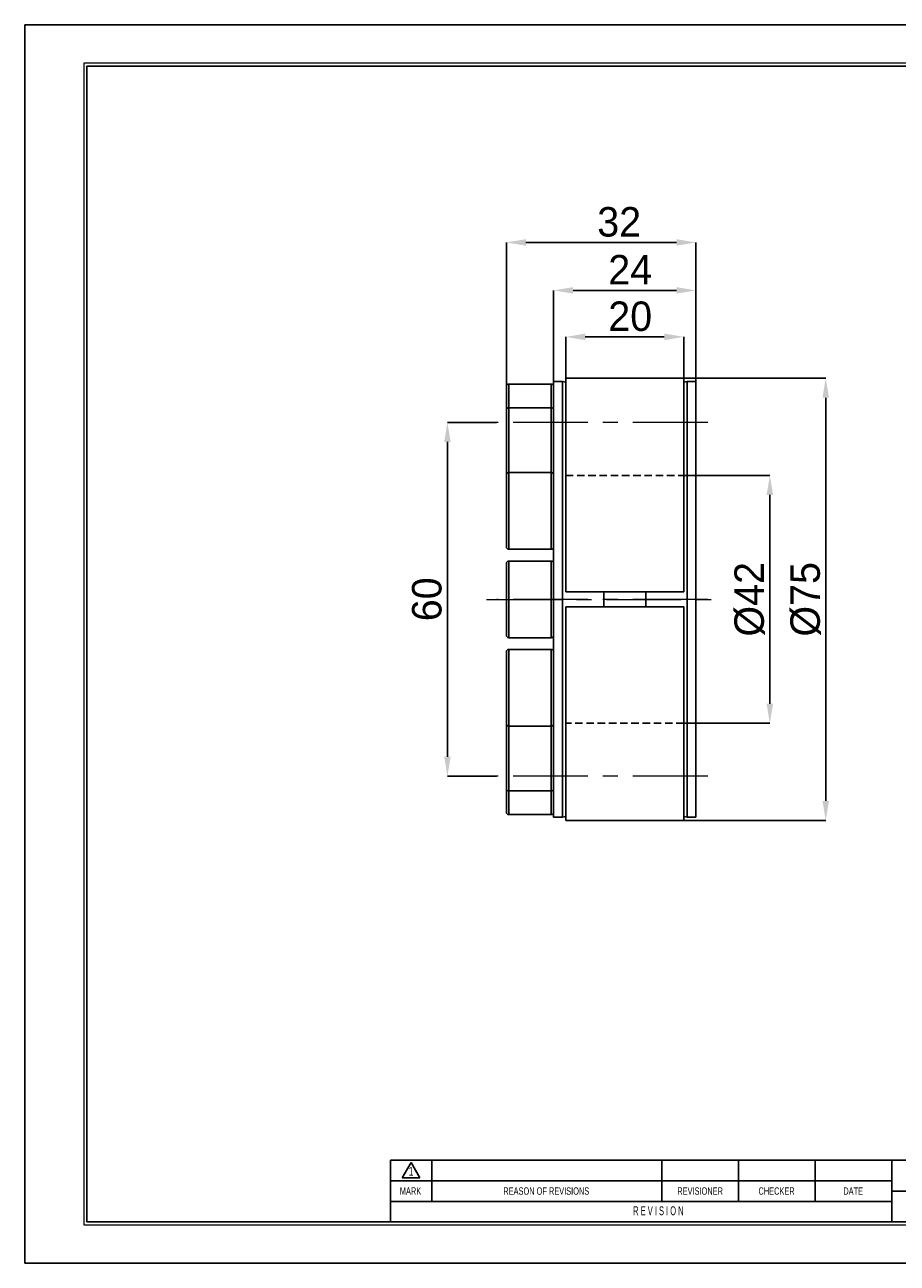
# Model space of a CAD drawing. Header units: millimetres. Extents: x 0 to 297, y 0 to 210.
# Tile 1 of 2: x 0 to 148, y 0 to 210. Entities that reach past the tile are written whole.
import ezdxf
from ezdxf.enums import TextEntityAlignment as Align

# ---------------------------------------------------------------- set-up
doc = ezdxf.new("R2010")
doc.units = ezdxf.units.MM
doc.header["$PDSIZE"] = -1
doc.linetypes.add('CENTERX2', pattern=[20.32, 12.7, -2.54, 2.54, -2.54])
doc.linetypes.add('HIDDEN', pattern=[1.905, 1.27, -0.635])
for name, color, linetype in [('가상선', 2, 'HIDDEN'), ('문자', 7, 'Continuous'), ('중심선', 1, 'CENTERX2')]:
    doc.layers.add(name, color=color, linetype=linetype)
doc.layers.add('치수선', color=5, linetype='Continuous', lineweight=15)
doc.styles.add('SLDTEXTSTYLE0', font='TXT', dxfattribs={"width": 0.75})
doc.styles.add('SLDTEXTSTYLE2', font='TXT', dxfattribs={"width": 0.75, "bigfont": 'bigfont'})
doc.styles.add('SLDTEXTSTYLE8', font='TXT', dxfattribs={"width": 0.633333})
doc.dimstyles.new('SLDDIMSTYLE0', dxfattribs={"dimtxt": 3.5, "dimasz": 3.302, "dimexe": 0, "dimexo": 0.0625, "dimgap": 0.875, "dimtad": 1, "dimrnd": 1e-09, "dimzin": 12, "dimdsep": 46, "dimtxsty": 'SLDTEXTSTYLE0', "dimsah": 1, "dimcen": 0.09, "dimadec": 0, "dimazin": 3, "dimtfac": 1, "dimtofl": 0, "dimtmove": 0, "dimatfit": 3, "dimfxl": 1, "dimfrac": 2, "dimtolj": 1, "dimtzin": 12, "dimarcsym": 0})
doc.dimstyles.new('SLDDIMSTYLE1', dxfattribs={"dimtxt": 3.5, "dimasz": 3.302, "dimexe": 0, "dimexo": 0.0625, "dimgap": 0.875, "dimtad": 1, "dimrnd": 1e-09, "dimzin": 12, "dimdsep": 46, "dimtxsty": 'SLDTEXTSTYLE0', "dimsah": 1, "dimcen": 0.09, "dimadec": 0, "dimazin": 3, "dimtfac": 1, "dimtmove": 0, "dimatfit": 0, "dimfxl": 1, "dimfrac": 2, "dimtolj": 1, "dimtzin": 12, "dimarcsym": 0})
doc.dimstyles.new('SLDDIMSTYLE2', dxfattribs={"dimtxt": 3.5, "dimasz": 3.302, "dimexe": 0, "dimexo": 0.0625, "dimgap": 0.875, "dimtad": 1, "dimdec": 0, "dimrnd": 1e-09, "dimzin": 12, "dimdsep": 46, "dimtxsty": 'SLDTEXTSTYLE0', "dimsah": 1, "dimcen": 0.09, "dimadec": 0, "dimazin": 3, "dimtfac": 1, "dimtofl": 0, "dimtmove": 0, "dimatfit": 3, "dimfxl": 1, "dimfrac": 2, "dimtolj": 1, "dimtzin": 12, "dimarcsym": 0})

# ---------------------------------------------------------------- blocks, each defined once
blk = doc.blocks.new('AAAA')
at = {"color": 250, "true_color": 0x191924}
for p, q in [((-298.87, 124.28), (-595.87, 124.28)), ((-595.87, 124.28), (-595.87, -85.72)), ((-595.87, -85.72), (-298.87, -85.72))]:
    blk.add_line(p, q, dxfattribs=at)
at = {"lineweight": 0}
for p, q in [((-305.37, 117.78), (-585.87, 117.78)), ((-585.87, 117.78), (-585.87, -79.22)), ((-585.87, -79.22), (-305.37, -79.22))]:
    blk.add_line(p, q, dxfattribs=at)
for p, q in [((-305.87, 117.28), (-585.37, 117.28)), ((-585.37, 117.28), (-585.37, -78.72)), ((-435.87, -68.22), (-533.87, -68.22)), ((-533.87, -68.22), (-533.87, -78.72)), ((-531.87, -71.21), (-530.37, -68.61)), ((-530.37, -68.61), (-528.87, -71.21)), ((-526.87, -68.22), (-526.87, -75.22)), ((-487.87, -68.22), (-487.87, -75.22)), ((-474.87, -68.22), (-474.87, -75.22)), ((-461.87, -68.22), (-461.87, -75.22)), ((-448.87, -68.22), (-448.87, -78.72)), ((-531.87, -71.21), (-528.87, -71.21)), ((-448.87, -71.72), (-533.87, -71.72)), ((-448.87, -75.22), (-533.87, -75.22)), ((-448.87, -73.52), (-435.87, -73.52)), ((-585.37, -78.72), (-305.87, -78.72))]:
    blk.add_line(p, q)
at = {"color": 250, "true_color": 0x191924, "width": 0.75}
for tag, height, style, p in [('TITLE', 2.5, 'SLDTEXTSTYLE2', (-358.7, -62.04)), ('도번', 2.5, 'SLDTEXTSTYLE2', (-344.69, -70.81)), ('필렛', 1.15, 'SLDTEXTSTYLE0', (-416.62, -75.73)), ('SCALE', 1.2, 'SLDTEXTSTYLE0', (-342.09, -76.51)), ('DATE', 1.2, 'SLDTEXTSTYLE0', (-318.85, -76.56)), ('모따기', 1.15, 'SLDTEXTSTYLE0', (-416.62, -78.33))]:
    blk.add_attdef(tag, text='', height=height, dxfattribs=dict(at, style=style)).set_placement(p, align=Align.BOTTOM_LEFT)
at = {"layer": '문자', "attachment_point": 2}
for s, insert, char_height, style in [('1', (-530.38, -69.37), 1.5, 'SLDTEXTSTYLE0'), ('MARK', (-530.48, -72.85), 1.25, 'SLDTEXTSTYLE0'), ('REASON OF REVISIONS', (-507.46, -72.85), 1.25, 'SLDTEXTSTYLE0'), ('REVISIONER', (-481.38, -72.85), 1.25, 'SLDTEXTSTYLE0'), ('CHECKER', (-468.42, -72.85), 1.25, 'SLDTEXTSTYLE0'), ('DATE', (-455.43, -72.85), 1.25, 'SLDTEXTSTYLE0'), ('R E V I S I O N', (-488.46, -76.07), 1.5, 'SLDTEXTSTYLE8')]:
    blk.add_mtext(s, dxfattribs=dict(at, insert=insert, char_height=char_height, style=style))
blk = doc.blocks.new('_D')
at = {"layer": 'Defpoints', "color": 0}
for p in [(111.75, 133.63), (111.75, 91.63), (126.34, 91.63)]:
    blk.add_point(p, dxfattribs=at)
at = {"layer": '치수선', "color": 0, "lineweight": -2}
for p, q in [((111.81, 133.63), (126.34, 133.63)), ((126.34, 130.33), (126.34, 94.94)), ((111.81, 91.63), (126.34, 91.63))]:
    blk.add_line(p, q, dxfattribs=at)
at = {"layer": '치수선', "color": 0}
for points in [[(125.79, 130.33), (126.89, 130.33), (126.34, 133.63)], [(125.79, 94.94), (126.89, 94.94), (126.34, 91.63)]]:
    blk.add_solid(points, dxfattribs=at)
at = {"layer": '치수선', "color": 3, "insert": (120.33, 112.64), "char_height": 5, "attachment_point": 2, "rotation": 90}
blk.add_mtext('\\A1;%%c42', dxfattribs=at)
blk = doc.blocks.new('_D_1')
at = {"layer": 'Defpoints', "color": 0}
for p in [(111.75, 150.13), (111.75, 75.13), (135.82, 75.13)]:
    blk.add_point(p, dxfattribs=at)
at = {"layer": '치수선', "color": 0, "lineweight": -2}
for p, q in [((111.81, 150.13), (135.82, 150.13)), ((135.82, 146.83), (135.82, 78.44)), ((111.81, 75.13), (135.82, 75.13))]:
    blk.add_line(p, q, dxfattribs=at)
at = {"layer": '치수선', "color": 0}
for points in [[(135.27, 146.83), (136.37, 146.83), (135.82, 150.13)], [(135.27, 78.44), (136.37, 78.44), (135.82, 75.13)]]:
    blk.add_solid(points, dxfattribs=at)
at = {"layer": '치수선', "color": 3, "insert": (129.82, 112.64), "char_height": 5, "attachment_point": 2, "rotation": 90}
blk.add_mtext('\\A1;%%c75', dxfattribs=at)
blk = doc.blocks.new('_D_2')
at = {"layer": 'Defpoints', "color": 0}
for p in [(91.75, 157.14), (91.75, 150.13), (111.75, 150.13)]:
    blk.add_point(p, dxfattribs=at)
at = {"layer": '치수선', "color": 0, "lineweight": -2}
for p, q in [((91.75, 150.2), (91.75, 157.14)), ((108.45, 157.14), (95.05, 157.14)), ((111.75, 150.2), (111.75, 157.14))]:
    blk.add_line(p, q, dxfattribs=at)
at = {"layer": '치수선', "color": 0}
for points in [[(95.05, 157.69), (95.05, 156.58), (91.75, 157.14)], [(108.45, 157.69), (108.45, 156.58), (111.75, 157.14)]]:
    blk.add_solid(points, dxfattribs=at)
at = {"layer": '치수선', "color": 3, "insert": (102.67, 163.14), "char_height": 5, "attachment_point": 2}
blk.add_mtext('\\A1;20', dxfattribs=at)
blk = doc.blocks.new('_D_3')
at = {"layer": 'Defpoints', "color": 0}
for p in [(89.68, 165.02), (89.68, 149.58), (113.82, 149.58)]:
    blk.add_point(p, dxfattribs=at)
at = {"layer": '치수선', "color": 0, "lineweight": -2}
for p, q in [((89.68, 149.65), (89.68, 165.02)), ((110.52, 165.02), (92.98, 165.02)), ((113.82, 149.65), (113.82, 165.02))]:
    blk.add_line(p, q, dxfattribs=at)
at = {"layer": '치수선', "color": 0}
for points in [[(92.98, 165.57), (92.98, 164.47), (89.68, 165.02)], [(110.52, 165.57), (110.52, 164.47), (113.82, 165.02)]]:
    blk.add_solid(points, dxfattribs=at)
at = {"layer": '치수선', "color": 3, "insert": (102.67, 171.03), "char_height": 5, "attachment_point": 2}
blk.add_mtext('\\A1;24', dxfattribs=at)
blk = doc.blocks.new('_D_4')
at = {"layer": 'Defpoints', "color": 0}
for p in [(81.68, 173.15), (113.82, 149.58), (81.68, 148.73)]:
    blk.add_point(p, dxfattribs=at)
at = {"layer": '치수선', "color": 0, "lineweight": -2}
for p, q in [((81.68, 148.8), (81.68, 173.15)), ((110.52, 173.15), (84.98, 173.15)), ((113.82, 149.65), (113.82, 173.15))]:
    blk.add_line(p, q, dxfattribs=at)
at = {"layer": '치수선', "color": 0}
for points in [[(84.98, 173.7), (84.98, 172.6), (81.68, 173.15)], [(110.52, 173.7), (110.52, 172.6), (113.82, 173.15)]]:
    blk.add_solid(points, dxfattribs=at)
at = {"layer": '치수선', "color": 3, "insert": (100.8, 179.15), "char_height": 5, "attachment_point": 2}
blk.add_mtext('\\A1;32', dxfattribs=at)
blk = doc.blocks.new('_D_5')
at = {"layer": 'Defpoints', "color": 0}
for p in [(80.08, 142.63), (71.68, 82.63), (80.08, 82.63)]:
    blk.add_point(p, dxfattribs=at)
at = {"layer": '치수선', "color": 0, "lineweight": -2}
for p, q in [((80.02, 142.63), (71.68, 142.63)), ((71.68, 139.33), (71.68, 85.94)), ((80.02, 82.63), (71.68, 82.63))]:
    blk.add_line(p, q, dxfattribs=at)
at = {"layer": '치수선', "color": 0}
for points in [[(71.13, 139.33), (72.23, 139.33), (71.68, 142.63)], [(71.13, 85.94), (72.23, 85.94), (71.68, 82.63)]]:
    blk.add_solid(points, dxfattribs=at)
at = {"layer": '치수선', "color": 3, "insert": (65.68, 112.64), "char_height": 5, "attachment_point": 2, "rotation": 90}
blk.add_mtext('\\A1;60', dxfattribs=at)

msp = doc.modelspace()

# ---------------------------------------------------------------- linework, layer by layer
for p, q in [((89.28, 149.133), (82.08, 149.133)), ((82.08, 149.133), (82.08, 145.114)), ((89.28, 145.114), (89.28, 149.133)), ((91.18, 149.583), (89.68, 149.583)), ((89.68, 112.633), (89.68, 149.583)), ((91.75, 149.441), (91.18, 149.583)), ((91.18, 112.633), (91.18, 149.583)), ((111.75, 150.133), (91.75, 150.133)), ((91.75, 113.883), (91.75, 150.133)), ((111.75, 113.883), (111.75, 150.133)), ((112.32, 149.583), (111.75, 149.441)), ((113.82, 149.583), (112.32, 149.583)), ((112.32, 112.633), (112.32, 149.583)), ((113.82, 112.633), (113.82, 149.583)), ((81.68, 144.714), (81.68, 148.733)), ((89.28, 145.114), (82.08, 145.114)), ((82.08, 145.114), (82.08, 134.133)), ((89.28, 134.133), (89.28, 145.114)), ((81.68, 133.733), (81.68, 144.714)), ((81.68, 121.533), (81.68, 133.733)), ((89.28, 134.133), (82.08, 134.133)), ((82.08, 134.133), (82.08, 121.133)), ((89.28, 121.133), (89.28, 134.133)), ((82.08, 121.133), (89.28, 121.133)), ((81.68, 118.733), (81.68, 106.533)), ((89.28, 119.133), (82.08, 119.133)), ((82.08, 119.133), (82.08, 106.133)), ((89.28, 106.133), (89.28, 119.133)), ((91.75, 113.883), (111.75, 113.883)), ((98.18, 111.383), (98.18, 113.883)), ((105.32, 111.383), (105.32, 113.883)), ((89.68, 75.683), (89.68, 112.633)), ((91.18, 75.683), (91.18, 112.633)), ((111.75, 111.383), (91.75, 111.383)), ((91.75, 75.133), (91.75, 111.383)), ((111.75, 75.133), (111.75, 111.383)), ((112.32, 75.683), (112.32, 112.633)), ((113.82, 75.683), (113.82, 112.633)), ((82.08, 106.133), (89.28, 106.133)), ((81.68, 102.916), (81.68, 103.733)), ((81.68, 91.533), (81.68, 102.916)), ((89.28, 104.133), (82.08, 104.133)), ((82.08, 104.133), (82.08, 103.263)), ((82.08, 103.263), (82.08, 91.133)), ((89.28, 103.263), (89.28, 104.133)), ((89.28, 91.133), (89.28, 103.263)), ((81.68, 89.703), (81.68, 91.533)), ((82.08, 91.133), (89.28, 91.133)), ((82.08, 91.133), (82.08, 89.903)), ((89.28, 89.903), (89.28, 91.133)), ((81.68, 80.553), (81.68, 89.703)), ((82.08, 89.903), (82.08, 80.153)), ((89.28, 80.153), (89.28, 89.903)), ((81.68, 76.533), (81.68, 80.553)), ((82.08, 80.153), (89.28, 80.153)), ((82.08, 80.153), (82.08, 76.133)), ((89.28, 76.133), (89.28, 80.153)), ((82.08, 76.133), (89.28, 76.133)), ((89.68, 75.683), (91.18, 75.683)), ((91.18, 75.683), (91.75, 75.826)), ((111.75, 75.826), (112.32, 75.683)), ((112.32, 75.683), (113.82, 75.683)), ((91.75, 75.133), (111.75, 75.133))]:
    msp.add_line(p, q)
for centre, start, end in [((82.08, 148.733), 90, 180), ((89.28, 148.733), 0, 90), ((82.08, 144.714), 90, 180), ((89.28, 144.714), 0, 90), ((82.08, 133.733), 90, 180), ((89.28, 133.733), 0, 90), ((82.08, 121.533), 180, 270), ((89.28, 121.533), 270, 0), ((82.08, 118.733), 90, 180), ((89.28, 118.733), 0, 90), ((82.08, 106.533), 180, 270), ((89.28, 106.533), 270, 0), ((82.08, 103.733), 90, 180), ((89.28, 103.733), 0, 90), ((82.08, 91.533), 180, 270), ((89.28, 91.533), 270, 0), ((82.08, 80.553), 180, 270), ((89.28, 80.553), 270, 0), ((82.08, 76.533), 180, 270), ((89.28, 76.533), 270, 0)]:
    msp.add_arc(centre, 0.4, start, end)
at = {"layer": '가상선'}
for p, q in [((91.75, 133.633), (111.75, 133.633)), ((111.75, 91.633), (91.75, 91.633))]:
    msp.add_line(p, q, dxfattribs=at)
at = {"layer": '중심선', "linetype": 'CENTERX2', "lineweight": 0}
for p, q in [((115.82, 142.633), (80.08, 142.633)), ((78.314, 112.633), (118.579, 112.633)), ((115.82, 112.633), (80.08, 112.633)), ((115.82, 82.633), (80.08, 82.633))]:
    msp.add_line(p, q, dxfattribs=at)

# ---------------------------------------------------------------- block references
at = {"color": 7, "linetype": 'Continuous'}
msp.add_blockref('AAAA', (595.902, 85.776), dxfattribs=at)

# ---------------------------------------------------------------- dimensions: what is measured, and where the dimension line sits
at = {"layer": '치수선', "color": 5, "true_color": 0x0000ff}
for base, p1, p2, dimstyle, picture, middle in [((81.68, 173.149), (113.82, 149.583), (81.68, 148.733), 'SLDDIMSTYLE2', '_D_4', (100.803, 173.149)), ((89.68, 165.02), (113.82, 149.583), (89.68, 149.583), 'SLDDIMSTYLE2', '_D_3', (102.673, 165.02)), ((91.75, 157.135), (111.75, 150.133), (91.75, 150.133), 'SLDDIMSTYLE1', '_D_2', (102.673, 157.135))]:
    dim = msp.add_linear_dim(base=base, p1=p1, p2=p2, dimstyle=dimstyle, override={"dimtxt": 5, "dimtxsty": 'Standard', "dimclrt": 3}, dxfattribs=at)
    dim.commit()
    dim.dimension.update_dxf_attribs({"geometry": picture, "text_midpoint": middle, "dimtype": 160})
for base, p1, p2, picture, middle in [((135.82, 75.133), (111.75, 150.133), (111.75, 75.133), '_D_1', (135.82, 112.638)), ((126.335, 91.633), (111.75, 133.633), (111.75, 91.633), '_D', (126.335, 112.638))]:
    dim = msp.add_linear_dim(base=base, p1=p1, p2=p2, angle=90, text='%%c<>', dimstyle='SLDDIMSTYLE0', override={"dimtxt": 5, "dimtxsty": 'Standard', "dimclrt": 3}, dxfattribs=at)
    dim.commit()
    dim.dimension.update_dxf_attribs({"geometry": picture, "text_midpoint": middle, "dimtype": 160})
dim = msp.add_linear_dim(base=(71.68, 82.633), p1=(80.08, 142.633), p2=(80.08, 82.633), angle=90, dimstyle='SLDDIMSTYLE0', override={"dimtxt": 5, "dimtxsty": 'Standard', "dimclrt": 3}, dxfattribs=at)
dim.commit()
dim.dimension.update_dxf_attribs({"geometry": '_D_5', "text_midpoint": (71.68, 112.638), "dimtype": 160})

doc.saveas('drawing.dxf')
